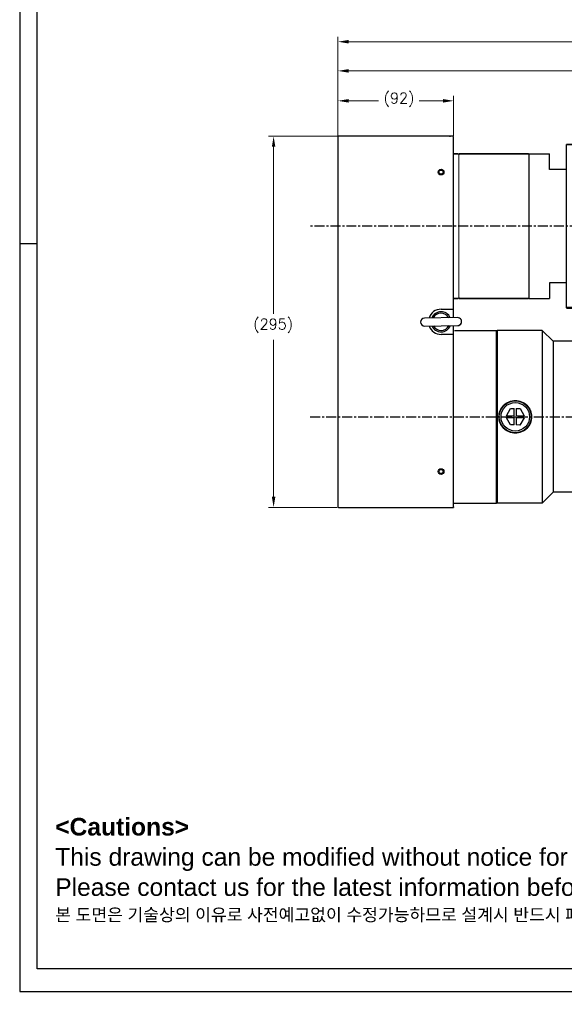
# Model space of a CAD drawing. Extents: x 0 to 1685, y -10 to 1188.
# Tile 1 of 23: x 0 to 433, y -10 to 772. Entities that reach past the tile are written whole.
import ezdxf

# ---------------------------------------------------------------- set-up
doc = ezdxf.new("R2010")
doc.units = 0
doc.header["$LTSCALE"] = 25.4
doc.linetypes.add('CENTER', pattern=[2, 1.25, -0.25, 0.25, -0.25])
doc.layers.get('0').update_dxf_attribs({"linetype": 'CONTINUOUS'})
doc.layers.get('Defpoints').update_dxf_attribs({"linetype": 'CONTINUOUS'})
for name, color, linetype, lineweight in [('AM_0', 7, 'CONTINUOUS', 50), ('AM_5_Dimension', 6, 'CONTINUOUS', 13), ('ATA-DIM', 252, 'CONTINUOUS', 25), ('ATA-TEXT', 7, 'CONTINUOUS', 25), ('Layer0000', 7, 'CONTINUOUS', 25), ('외형선(ISO)', 7, 'CONTINUOUS', 35)]:
    doc.layers.add(name, color=color, linetype=linetype, lineweight=lineweight)
doc.layers.add('ATA-CENTER', color=133, linetype='CENTER')
doc.styles.get("Standard").update_dxf_attribs({"font": 'simplex.shx'})
doc.styles.add('주 문자 (ISO)', font='arial.ttf')
doc.dimstyles.new('ata_A1', dxfattribs={"dimtxt": 4.2, "dimasz": 4.2, "dimexe": 2, "dimexo": 2, "dimgap": 2, "dimtad": 0, "dimtih": 1, "dimtoh": 1, "dimdec": 6, "dimdsep": 46, "dimtxsty": 'Standard', "dimcen": 0, "dimclrd": 252, "dimclre": 252, "dimclrt": 4, "dimadec": 6, "dimazin": 2, "dimtfac": 1, "dimtdec": 6, "dimtofl": 0, "dimtmove": 0, "dimatfit": 3, "dimfxl": 0, "dimtolj": 1, "dimtzin": 0, "dimlwd": 0, "dimlwe": 0, "dimarcsym": 0})

# ---------------------------------------------------------------- blocks, each defined once
blk = doc.blocks.new('*D13748')
at = {"layer": 'ATA-DIM', "color": 252, "lineweight": 0}
for p, q in [((253.09, 679.61), (253.09, 711.73)), ((261.49, 707.73), (285.41, 707.73)), ((336.69, 707.73), (317.77, 707.73)), ((345.09, 679.61), (345.09, 711.73))]:
    blk.add_line(p, q, dxfattribs=at)
at = {"layer": 'ATA-DIM', "color": 252}
for points in [[(261.49, 709.13), (261.49, 706.33), (253.09, 707.73)], [(336.69, 706.33), (336.69, 709.13), (345.09, 707.73)]]:
    blk.add_solid(points, dxfattribs=at)
at = {"layer": 'Defpoints', "color": 0}
for p in [(345.09, 707.73), (253.09, 675.61), (345.09, 675.61)]:
    blk.add_point(p, dxfattribs=at)
at = {"layer": 'ATA-DIM', "color": 4, "insert": (289.41, 714.12), "char_height": 8.4, "attachment_point": 1}
blk.add_mtext('\\A1;(92)', dxfattribs=at)
blk = doc.blocks.new('DEH')
at = {"color": 0, "ltscale": 5}
blk.add_line((12758.38, -3927.55), (12758.38, -3797.55), dxfattribs=at)
for p, q in [((12668.58, -3920.05), (12668.58, -3805.05)), ((12728.58, -3805.05), (12744.88, -3805.05)), ((12744.88, -3817.55), (12744.88, -3805.05)), ((12744.88, -3907.55), (12744.88, -3920.05)), ((12728.58, -3920.05), (12744.88, -3920.05))]:
    blk.add_line(p, q)
at = {"color": 7}
for p, q in [((12728.58, -3920.05), (12728.58, -3805.05)), ((12728.58, -3919.55), (12728.58, -3805.55))]:
    blk.add_line(p, q, dxfattribs=at)
at = {"ltscale": 5}
for p, q in [((12758.38, -3817.55), (12744.88, -3817.55)), ((12758.38, -3907.55), (12744.88, -3907.55))]:
    blk.add_line(p, q, dxfattribs=at)
at = {"layer": 'AM_0'}
blk.add_line((12758.38, -3927.55), (12799.88, -3927.55), dxfattribs=at)
at = {"layer": 'AM_5_Dimension', "color": 0}
for p, q in [((12672.58, -3919.55), (12672.58, -3805.55)), ((12728.58, -3805.05), (12728.58, -3920.05))]:
    blk.add_line(p, q, dxfattribs=at)
at = {"layer": 'Layer0000', "color": 7, "linetype": 'Continuous', "lineweight": 25}
for p, q in [((12799.58, -3811.74), (12799.58, -3797.55)), ((12799.58, -3913.35), (12799.58, -3811.74)), ((12799.58, -3913.35), (12799.58, -3927.55))]:
    blk.add_line(p, q, dxfattribs=at)
at = {"layer": '외형선(ISO)'}
for p, q in [((12799.88, -3797.55), (12758.38, -3797.55)), ((12672.08, -3805.05), (12668.58, -3805.05)), ((12672.58, -3805.55), (12672.08, -3805.05)), ((12673.08, -3805.05), (12672.58, -3805.55)), ((12673.08, -3805.05), (12728.08, -3805.05)), ((12728.58, -3805.55), (12728.08, -3805.05)), ((12728.58, -3805.55), (12729.08, -3805.05)), ((12668.58, -3920.05), (12672.08, -3920.05)), ((12672.58, -3919.55), (12672.08, -3920.05)), ((12672.58, -3919.55), (12673.08, -3920.05)), ((12673.08, -3920.05), (12728.08, -3920.05)), ((12728.58, -3919.55), (12728.08, -3920.05))]:
    blk.add_line(p, q, dxfattribs=at)
blk = doc.blocks.new('*D13747')
at = {"layer": 'ATA-DIM', "color": 252, "lineweight": 0}
for p, q in [((252.59, 679.61), (197.92, 679.61)), ((201.92, 671.21), (201.92, 538.49)), ((201.92, 393.01), (201.92, 517.72)), ((252.59, 384.61), (197.92, 384.61))]:
    blk.add_line(p, q, dxfattribs=at)
at = {"layer": 'ATA-DIM', "color": 252}
for points in [[(203.32, 671.21), (200.52, 671.21), (201.92, 679.61)], [(200.52, 393.01), (203.32, 393.01), (201.92, 384.61)]]:
    blk.add_solid(points, dxfattribs=at)
at = {"layer": 'Defpoints', "color": 0}
for p in [(201.92, 679.61), (256.59, 679.61), (256.59, 384.61)]:
    blk.add_point(p, dxfattribs=at)
at = {"layer": 'ATA-DIM', "color": 4, "insert": (185.75, 534.49), "char_height": 8.4, "attachment_point": 1}
blk.add_mtext('\\A1;(295)', dxfattribs=at)
blk = doc.blocks.new('*D13756')
at = {"layer": 'ATA-DIM', "color": 252, "lineweight": 0}
for p, q in [((253.09, 683.11), (253.09, 735.51)), ((261.49, 731.51), (485.08, 731.51)), ((738.69, 731.51), (515.09, 731.51)), ((747.09, 658.99), (747.09, 735.51))]:
    blk.add_line(p, q, dxfattribs=at)
at = {"layer": 'ATA-DIM', "color": 252}
for points in [[(261.49, 732.91), (261.49, 730.11), (253.09, 731.51)], [(738.69, 730.11), (738.69, 732.91), (747.09, 731.51)]]:
    blk.add_solid(points, dxfattribs=at)
at = {"layer": 'Defpoints', "color": 0}
for p in [(747.09, 731.51), (253.09, 679.11), (747.09, 654.99)]:
    blk.add_point(p, dxfattribs=at)
at = {"layer": 'ATA-DIM', "color": 4, "insert": (500.09, 731.51), "char_height": 8.4, "attachment_point": 5}
blk.add_mtext('\\A1;494', dxfattribs=at)
blk = doc.blocks.new('*D13755')
at = {"layer": 'ATA-DIM', "color": 252, "lineweight": 0}
for p, q in [((253.09, 683.11), (253.09, 758.71)), ((261.49, 754.71), (490.17, 754.71)), ((800.69, 754.71), (572.01, 754.71)), ((809.09, 532.61), (809.09, 758.71))]:
    blk.add_line(p, q, dxfattribs=at)
at = {"layer": 'ATA-DIM', "color": 252}
for points in [[(261.49, 756.11), (261.49, 753.31), (253.09, 754.71)], [(800.69, 753.31), (800.69, 756.11), (809.09, 754.71)]]:
    blk.add_solid(points, dxfattribs=at)
at = {"layer": 'Defpoints', "color": 0}
for p in [(809.09, 754.71), (253.09, 679.11), (809.09, 528.61)]:
    blk.add_point(p, dxfattribs=at)
at = {"layer": 'ATA-DIM', "color": 4, "insert": (531.09, 754.71), "char_height": 8.4, "attachment_point": 5}
blk.add_mtext('\\A1;556(T+356)', dxfattribs=at)
blk = doc.blocks.new('ata-Border-A1-002')
at = {"color": 253, "ltscale": 0.5}
for p, q in [((0, 594), (0, 0)), ((7, 297), (0, 297)), ((0, 0), (841, 0))]:
    blk.add_line(p, q, dxfattribs=at)
at = {"ltscale": 0.5}
blk.add_line((7, 9), (7, 585), dxfattribs=at)
blk.add_line((834, 9), (7, 9))

msp = doc.modelspace()

# ---------------------------------------------------------------- linework, layer by layer
for p, q in [((253.0876432, 679.1056106), (253.0876432, 385.1056106)), ((345.0876432, 679.6056106), (253.5876432, 679.6056106)), ((342.0877527, 679.6056106), (342.0877527, 679.1056106)), ((345.0876432, 538.1056106), (345.0876432, 679.1056106)), ((335.0876432, 542.1056106), (345.0876432, 542.1056106)), ((344.5876432, 542.1056106), (344.5876432, 535.3898452)), ((345.0876432, 535.3968937), (345.0876432, 542.1056106)), ((348.1919356, 535.440655), (321.8945485, 535.0699404)), ((325.5876432, 535.122002), (325.5876432, 535.2281096)), ((321.9833508, 528.7705663), (348.280738, 529.1412808)), ((344.5876432, 529.0892192), (344.5876432, 522.1056106)), ((345.0876432, 522.1056106), (345.0876432, 529.0962678)), ((345.750398, 525.1056106), (379.0876432, 525.1056106)), ((379.0876432, 524.6056106), (379.5876432, 525.1056106)), ((379.0876432, 388.1056106), (379.0876432, 525.1056106)), ((415.5876432, 525.1056106), (379.5876432, 525.1056106)), ((379.5876432, 525.1056106), (379.5876432, 388.1056106)), ((424.0876432, 516.6056106), (415.5876432, 525.1056106)), ((415.5876432, 525.1056106), (415.5876432, 388.1056106)), ((345.0876432, 522.1056106), (335.0876432, 522.1056106)), ((345.0876432, 385.1056106), (345.0876432, 522.1056106)), ((442.0876432, 516.6056106), (424.0876432, 516.6056106)), ((424.0876432, 516.6056106), (424.0876432, 396.6056106)), ((387.0490096, 457.4488008), (390.3748074, 463.1285075)), ((390.3748074, 463.1285075), (393.3275286, 463.1103955)), ((393.2925654, 457.4105027), (393.3275286, 463.1103955)), ((394.9274985, 463.1005812), (394.8925353, 457.4006884)), ((394.9274985, 463.1005812), (397.8802197, 463.0824692)), ((397.8802197, 463.0824692), (401.1360911, 457.3623904)), ((393.2827511, 455.8105328), (387.0391953, 455.8488309)), ((390.2950667, 450.1287521), (387.0391953, 455.8488309)), ((387.0490096, 457.4488008), (393.2925654, 457.4105027)), ((393.2477879, 450.11064), (393.2827511, 455.8105328)), ((394.882721, 455.8007185), (394.8477578, 450.1008258)), ((401.1262769, 455.7624205), (394.882721, 455.8007185)), ((394.8925353, 457.4006884), (401.1360911, 457.3623904)), ((401.1262769, 455.7624205), (397.800479, 450.0827137)), ((393.2477879, 450.11064), (390.2950667, 450.1287521)), ((397.800479, 450.0827137), (394.8477578, 450.1008258)), ((424.0876432, 396.6056106), (415.5876432, 388.1056106)), ((442.0876432, 396.6056106), (424.0876432, 396.6056106)), ((253.5876432, 384.6056106), (345.0876432, 384.6056106)), ((345.0876432, 388.1056106), (379.0876432, 388.1056106)), ((345.0876432, 385.1056106), (345.0876432, 384.6056106)), ((379.0876432, 388.6056106), (379.5876432, 388.1056106)), ((415.5876432, 388.1056106), (379.5876432, 388.1056106))]:
    msp.add_line(p, q)
for centre, radius in [((335.0876432, 651.1056106), 2.25), ((335.0876432, 651.1056106), 1.621), ((394.0876432, 456.6056106), 12.7), ((394.0876432, 456.6056106), 11.325189), ((335.0876432, 413.1056106), 2.25), ((335.0876432, 413.1056106), 1.621)]:
    msp.add_circle(centre, radius)
for centre, radius, start, end in [((253.5876432, 679.1056106), 0.5, 90, 180), ((335.0876432, 532.1056106), 10, 90, 162.4468319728), ((335.0876432, 532.1056106), 8, 23.9956833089, 157.6196082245), ((321.9389496, 531.9202533), 3.15, 90.8076457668, 270.8076457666), ((335.0876432, 532.1056106), 6.88914, 28.0168883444, 153.598403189), ((348.2363368, 532.2909679), 3.15, 270.8076457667, 90.8076457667), ((348.2376432, 532.1056106), 3.15, 287.7527901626, 2.0898525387), ((335.0876432, 532.1056106), 10, 199.1684595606, 270), ((335.0876432, 532.1056106), 8, 203.9956833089, 337.6196082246), ((335.0876432, 532.1056106), 6.88914, 208.0168883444, 333.598403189), ((253.5876432, 385.1056106), 0.5, 180, 270)]:
    msp.add_arc(centre, radius, start, end)
for points, knots in [([(381.0876432, 456.6056106), (381.0876432, 458.2421582), (381.4155187, 459.9851043), (382.7434608, 463.1868902), (383.7433104, 464.6460541), (386.0472519, 466.9499956), (387.5063936, 467.9498043), (390.7081025, 469.2777167), (392.4510215, 469.6056106), (394.0876432, 469.6056106), (395.7242649, 469.6056106), (397.4671839, 469.2777167), (400.6688929, 467.9498043), (402.1280345, 466.9499956), (404.4319761, 464.6460541), (405.4318256, 463.1868902), (406.7597677, 459.9851043), (407.0876432, 458.2421582), (407.0876432, 456.6056106)], [5.891704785, 5.891704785, 5.891704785, 5.891704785, 6.3826690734, 6.3826690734, 6.8736333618, 6.8736333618, 7.3646198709, 7.3646198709, 7.85560638, 7.85560638, 7.85560638, 8.3465928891, 8.3465928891, 8.8375793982, 8.8375793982, 9.3285436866, 9.3285436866, 9.819507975, 9.819507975, 9.819507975, 9.819507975]), ([(407.0876432, 456.6056106), (407.0876432, 454.969063), (406.7597677, 453.2261169), (405.4318256, 450.024331), (404.4319761, 448.5651672), (402.1280345, 446.2612256), (400.6688929, 445.261417), (397.4671839, 443.9335045), (395.7242649, 443.6056106), (392.4510215, 443.6056106), (390.7081025, 443.9335045), (387.5063936, 445.261417), (386.0472519, 446.2612256), (383.7433104, 448.5651672), (382.7434608, 450.024331), (381.4155187, 453.2261169), (381.0876432, 454.969063), (381.0876432, 456.6056106)], [1.963901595, 1.963901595, 1.963901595, 1.963901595, 2.4548658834, 2.4548658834, 2.9458301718, 2.9458301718, 3.4368166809, 3.4368166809, 3.92780319, 3.92780319, 4.4187896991, 4.4187896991, 4.9097762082, 4.9097762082, 5.4007404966, 5.4007404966, 5.891704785, 5.891704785, 5.891704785, 5.891704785])]:
    msp.add_open_spline(points, degree=3, knots=knots)
at = {"layer": 'ATA-CENTER', "ltscale": 0.25}
for p, q in [((750.2876254, 608.1056106), (231.2665085, 608.1056106)), ((231.0203856, 456.6056106), (1055.6243465, 456.6056106))]:
    msp.add_line(p, q, dxfattribs=at)

# ---------------------------------------------------------------- block references
at = {"xscale": 2, "yscale": 2, "zscale": 2}
msp.add_blockref('ata-Border-A1-002', (0, 0), dxfattribs=at)
msp.add_blockref('DEH', (-12323.4876072, 4470.6543781))

# ---------------------------------------------------------------- texts
at = {"layer": 'ATA-TEXT', "color": 7, "insert": (28.2520933, 137.8428967), "char_height": 6.9999998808, "attachment_point": 1, "line_spacing_factor": 1.027748, "style": '주 문자 (ISO)'}
msp.add_mtext('{\\fArial|b1|i0|c129|p34;\\H2.00000x;<Cautions> }\\P{\\fArial|b0|i0|c129|p34;\\H2.00000x;This drawing can be modified without notice for technical improvement,}\\P{\\fArial|b0|i0|c129|p34;\\H2.00000x;Please contact us for the latest information before design.}\\P{\\fGulim|b0|i0|c129|p50;\\H1.42857x;본 도면은 기술상의 이유로 사전예고없이 수정가능하므로 설계시 반드시 폐사에 문의하시기 바랍니다}{\\fArial|b0|i0|c129|p34;\\H1.42857x;.}', dxfattribs=at)

# ---------------------------------------------------------------- dimensions: what is measured, and where the dimension line sits
at = {"layer": 'ATA-DIM'}
dim = msp.add_linear_dim(base=(809.0876432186, 754.7077026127), p1=(253.0876432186, 679.1056106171), p2=(809.0876432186, 528.6056106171), text='<>(T+356)', dimstyle='ata_A1', override={"dimscale": 2, "dimtxt": 4.2, "dimtxsty": 'Standard', "dimtfac": 0.571429, "dimtdec": 2, "dimtfill": 0}, dxfattribs=at)
dim.commit()
dim.dimension.update_dxf_attribs({"geometry": '*D13755', "text_midpoint": (531.0876432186, 754.7077026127)})
dim = msp.add_linear_dim(base=(747.0876427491, 731.5126807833), p1=(253.0876432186, 679.1056106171), p2=(747.0876427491, 654.9887784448), dimstyle='ata_A1', override={"dimscale": 2, "dimtfac": 0.571429, "dimtdec": 2, "dimtfill": 0}, dxfattribs=at)
dim.commit()
dim.dimension.update_dxf_attribs({"geometry": '*D13756', "text_midpoint": (500.0876429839, 731.5126807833)})
for base, p1, p2, angle, picture, middle in [((345.0876432, 707.7335784), (253.0876432, 675.6056106), (345.0876432, 675.6056106), 180, '*D13748', (301.5876432, 707.7335784)), ((201.9225592, 679.6056106), (256.5876432, 384.6056106), (256.5876432, 679.6056106), 270, '*D13747', (201.9225592, 528.1056106))]:
    dim = msp.add_linear_dim(base=base, p1=p1, p2=p2, angle=angle, text='(<>)', dimstyle='ata_A1', override={"dimscale": 2, "dimtol": 0, "dimlim": 0, "dimtp": 0, "dimtm": 0, "dimtfac": 0.571429, "dimtdec": 2, "dimtolj": 1, "dimtzin": 0}, dxfattribs=at)
    dim.commit()
    dim.dimension.update_dxf_attribs({"geometry": picture, "text_midpoint": middle, "dimtype": 160})

doc.saveas('drawing.dxf')
